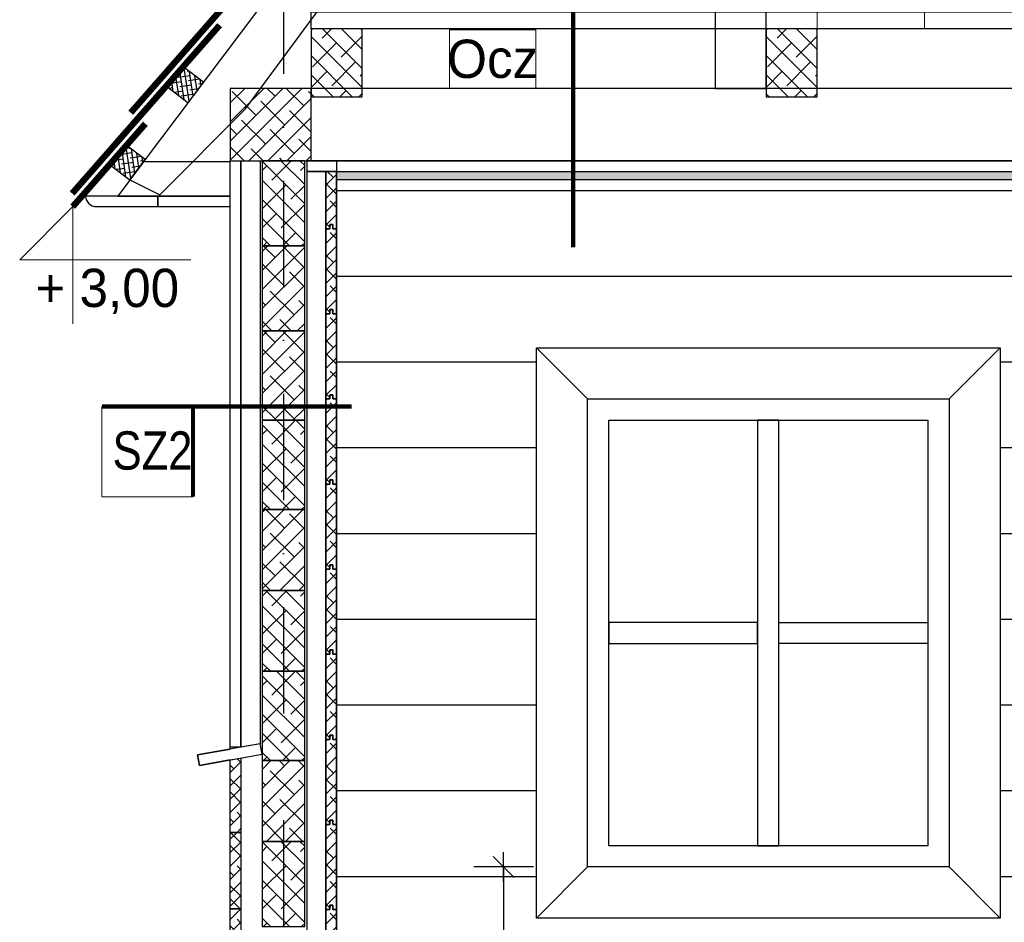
# Model space of a CAD drawing. Header units: centimetres. Extents: x 148485 to 162129, y -6573 to -2118.
# Tile 107 of 167: x 151820 to 152051, y -4606 to -4393. Entities that reach past the tile are written whole.
import ezdxf

# ---------------------------------------------------------------- set-up
doc = ezdxf.new("R2010")
doc.units = ezdxf.units.CM
doc.header["$LTSCALE"] = 0.1
doc.linetypes.add('DASHDOT', pattern=[1, 0.5, -0.25, 0, -0.25])
doc.layers.get('0').update_dxf_attribs({"color": 45})
for name, color, linetype, lineweight in [('A_opis_warstw', 60, 'Continuous', 13), ('A_Opisy', 7, 'Continuous', 18), ('A_opisy więźby', 51, 'Continuous', 13)]:
    doc.layers.add(name, color=color, linetype=linetype, lineweight=lineweight)
for name, color, linetype in [('A_wymiary_zewn', 4, 'Continuous'), ('hatch_R&F', 4, 'Continuous'), ('konstr_PROKON', 2, 'Continuous'), ('osie_R&F', 6, 'DASHDOT'), ('widoki_R&F', 4, 'Continuous'), ('więźba_R&F', 3, 'Continuous'), ('ściany_murowane_R&F', 13, 'Continuous')]:
    doc.layers.add(name, color=color, linetype=linetype)
doc.styles.add('TECH', font='flptechn.ttf')
doc.dimstyles.new('1_50 [cm]', dxfattribs={"dimtxt": 10, "dimasz": 0.5, "dimexe": 0.18, "dimexo": 0.0625, "dimgap": 3, "dimtad": 1, "dimrnd": 0.5, "dimdsep": 46, "dimtxsty": 'TECH', "dimblk1": 'KR', "dimblk2": 'KR', "dimsah": 1, "dimcen": 0.09, "dimse1": 1, "dimse2": 1, "dimclrt": 256, "dimadec": 0, "dimazin": 0, "dimtfac": 1, "dimtofl": 0, "dimtmove": 0, "dimatfit": 3, "dimfxl": 1, "dimtvp": 1, "dimtfill": 1, "dimtfillclr": 256, "dimtolj": 1, "dimtzin": 0, "dimarcsym": 0})
pattern_1 = [(45, (239.4975, 1275.0742), (-1.57154482, 1.57154482), []), (135, (239.4975, 1275.0742), (-4.714634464, 1.57154482), [5.55625, -3.33375])]

# ---------------------------------------------------------------- blocks, each defined once
blk = doc.blocks.new('KR')
for p, q in [((0, -14), (0, 14)), ((-4.95, -4.95), (4.95, 4.95)), ((-7, 0), (7, 0))]:
    blk.add_line(p, q)
blk = doc.blocks.new('*D506')
at = {"layer": 'A_wymiary_zewn', "color": 0, "lineweight": -2, "transparency": 16777216}
blk.add_line((152067.03, -4737.06), (152067.03, -4431.56), dxfattribs=at)
at = {"layer": 'Defpoints', "color": 0, "transparency": 16777216}
for p in [(151974.17, -4431.06), (152067.03, -4431.06), (151974.17, -4737.56)]:
    blk.add_point(p, dxfattribs=at)
at = {"layer": 'A_wymiary_zewn', "color": 0, "lineweight": -2, "transparency": 16777216, "xscale": 0.5, "yscale": 0.5, "zscale": 0.5}
for p, rotation in [((152067.03, -4431.06), 90), ((152067.03, -4737.56), 270)]:
    blk.add_blockref('KR', p, dxfattribs=dict(at, rotation=rotation))
at = {"layer": 'A_wymiary_zewn', "transparency": 16777216, "insert": (152059.03, -4584.31), "char_height": 10, "attachment_point": 5, "rotation": 90, "style": 'TECH', "bg_fill": 3, "box_fill_scale": 1.1, "bg_fill_color": 256, "bg_fill_true_color": 13158600, "bg_fill_transparency": 0}
blk.add_mtext('\\A1;306.5', dxfattribs=at)
blk = doc.blocks.new('*D507')
at = {"layer": 'A_wymiary_zewn', "color": 0, "lineweight": -2, "transparency": 16777216}
blk.add_line((152067.03, -4430.56), (152067.03, -4392.06), dxfattribs=at)
at = {"layer": 'Defpoints', "color": 0, "transparency": 16777216}
for p in [(152007.17, -4391.56), (152067.03, -4391.56), (151974.17, -4431.06)]:
    blk.add_point(p, dxfattribs=at)
at = {"layer": 'A_wymiary_zewn', "color": 0, "lineweight": -2, "transparency": 16777216, "xscale": 0.5, "yscale": 0.5, "zscale": 0.5}
for p, rotation in [((152067.03, -4391.56), 90), ((152067.03, -4431.06), 270)]:
    blk.add_blockref('KR', p, dxfattribs=dict(at, rotation=rotation))
at = {"layer": 'A_wymiary_zewn', "transparency": 16777216, "insert": (152059.03, -4411.31), "char_height": 10, "attachment_point": 5, "rotation": 90, "style": 'TECH', "bg_fill": 3, "box_fill_scale": 1.1, "bg_fill_color": 256, "bg_fill_true_color": 13158600, "bg_fill_transparency": 0}
blk.add_mtext('\\A1;39.5', dxfattribs=at)
blk = doc.blocks.new('*D523')
at = {"layer": 'A_wymiary_zewn', "color": 0, "lineweight": -2, "transparency": 16777216}
blk.add_line((151933.45, -4593.06), (151933.45, -4737.06), dxfattribs=at)
at = {"layer": 'Defpoints', "color": 0, "transparency": 16777216}
for p in [(151953.17, -4592.56), (151933.45, -4737.56), (151955.67, -4737.56)]:
    blk.add_point(p, dxfattribs=at)
at = {"layer": 'A_wymiary_zewn', "color": 0, "lineweight": -2, "transparency": 16777216, "xscale": 0.5, "yscale": 0.5, "zscale": 0.5}
for p, rotation in [((151933.45, -4592.56), 90), ((151933.45, -4737.56), 270)]:
    blk.add_blockref('KR', p, dxfattribs=dict(at, rotation=rotation))
at = {"layer": 'A_wymiary_zewn', "transparency": 16777216, "insert": (151925.45, -4665.06), "char_height": 10, "attachment_point": 5, "rotation": 90, "style": 'TECH', "bg_fill": 3, "box_fill_scale": 1.1, "bg_fill_color": 256, "bg_fill_true_color": 13158600, "bg_fill_transparency": 0}
blk.add_mtext('\\A1;145', dxfattribs=at)

msp = doc.modelspace()

# ---------------------------------------------------------------- hatches: boundary and pattern name
at = {"layer": 'hatch_R&F'}
h = msp.add_hatch(dxfattribs=at)
h.set_pattern_fill('ANSI38', color=256, angle=90)
h.set_pattern_definition([(135, (154.7475, 1088.0742), (-2.24506403, -2.24506403), []), (225, (154.7475, 1088.0742), (-2.24506403, -6.73519209), [7.9375, -4.7625])])
h.paths.add_polyline_path([(151888.169, -4411.56), (151900.169, -4411.56), (151900.169, -4395.56), (151888.169, -4395.56)])
h = msp.add_hatch(dxfattribs=at)
h.set_pattern_fill('ANSI38', color=256, angle=90)
h.set_pattern_definition([(135, (261.7475, 1088.0742), (-2.24506403, -2.24506403), []), (225, (261.7475, 1088.0742), (-2.24506403, -6.73519209), [7.9375, -4.7625])])
h.paths.add_polyline_path([(151995.169, -4411.56), (152007.169, -4411.56), (152007.169, -4395.56), (151995.169, -4395.56)])
h = msp.add_hatch(dxfattribs=at)
h.set_pattern_fill('ANSI38', color=256, scale=0.35, angle=53.40995)
h.set_pattern_definition([(98.4099459, (920.8479, 12988.7177), (-1.099300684, -0.162525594), []), (188.4099459, (920.8479, 12988.7177), (-2.036075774, -1.4243518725), [2.778125, -1.666875])])
h.paths.add_polyline_path([(151859.251, -4412.919), (151862.862, -4408.127), (151858.07, -4404.516), (151854.459, -4409.308)])
h = msp.add_hatch(dxfattribs=at)
h.set_pattern_fill('ANSI38', color=256)
h.set_pattern_definition([(45, (508.4975, 1282.0742), (-2.24506403, 2.24506403), []), (135, (508.4975, 1282.0742), (-6.73519209, 2.24506403), [7.9375, -4.7625])])
h.paths.add_polyline_path([(151869.169, -4426.56), (151888.169, -4426.56), (151888.169, -4409.56), (151869.169, -4409.56)])
h = msp.add_hatch(dxfattribs=at)
h.set_pattern_fill('ANSI38', color=256, scale=0.35, angle=53.40995)
h.set_pattern_definition([(98.4099459, (907.1764, 12970.5759), (-1.099300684, -0.162525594), []), (188.4099459, (907.1764, 12970.5759), (-2.036075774, -1.4243518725), [2.778125, -1.666875])])
h.paths.add_polyline_path([(151845.579, -4431.06), (151849.19, -4426.269), (151844.399, -4422.658), (151840.788, -4427.449)])
h = msp.add_hatch(dxfattribs=at)
h.set_pattern_fill('ANSI38', color=256, angle=90)
h.set_pattern_definition([(135, (3607.0198, 1820.232), (-2.24506403, -2.24506403), []), (225, (3607.0198, 1820.232), (-2.24506403, -6.73519209), [7.9375, -4.7625])])
h.paths.add_polyline_path([(151876.669, -4446.56), (151886.669, -4446.56), (151886.669, -4426.56), (151876.669, -4426.56)])
h = msp.add_hatch(dxfattribs=at)
h.set_pattern_fill('ANSI38', color=256, scale=0.7)
h.set_pattern_definition([(45, (229.9257, 1513.0742), (-1.57154482, 1.57154482), []), (135, (229.9257, 1513.0742), (-4.714634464, 1.57154482), [5.55625, -3.33375])])
h.paths.add_polyline_path([(151894.169, -4442.56), (151894.169, -4429.06), (151893.294, -4429.06), (151892.544, -4429.06), (151891.669, -4429.06), (151891.669, -4442.56), (151892.544, -4442.56), (151892.544, -4441.56), (151893.294, -4441.56), (151893.294, -4442.56)])
h = msp.add_hatch(dxfattribs=at)
h.set_pattern_fill('ANSI38', color=256, scale=0.7)
h.set_pattern_definition([(45, (229.9257, 1493.0742), (-1.57154482, 1.57154482), []), (135, (229.9257, 1493.0742), (-4.714634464, 1.57154482), [5.55625, -3.33375])])
h.paths.add_polyline_path([(151894.169, -4462.56), (151894.169, -4442.56), (151893.294, -4442.56), (151893.294, -4441.56), (151892.544, -4441.56), (151892.544, -4442.56), (151891.669, -4442.56), (151891.669, -4462.56), (151892.544, -4462.56), (151892.544, -4461.56), (151893.294, -4461.56), (151893.294, -4462.56)])
h = msp.add_hatch(dxfattribs=at)
h.set_pattern_fill('ANSI38', color=256)
h.set_pattern_definition([(45, (508.4975, 1280.0742), (-2.24506403, 2.24506403), []), (135, (508.4975, 1280.0742), (-6.73519209, 2.24506403), [7.9375, -4.7625])])
h.paths.add_polyline_path([(151876.669, -4466.56), (151886.669, -4466.56), (151886.669, -4446.56), (151876.669, -4446.56)])
h = msp.add_hatch(dxfattribs=at)
h.set_pattern_fill('ANSI38', color=256, scale=0.7)
h.set_pattern_definition([(45, (229.9257, 1473.0742), (-1.57154482, 1.57154482), []), (135, (229.9257, 1473.0742), (-4.714634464, 1.57154482), [5.55625, -3.33375])])
h.paths.add_polyline_path([(151894.169, -4482.56), (151894.169, -4462.56), (151893.294, -4462.56), (151893.294, -4461.56), (151892.544, -4461.56), (151892.544, -4462.56), (151891.669, -4462.56), (151891.669, -4482.56), (151892.544, -4482.56), (151892.544, -4481.56), (151893.294, -4481.56), (151893.294, -4482.56)])
h = msp.add_hatch(dxfattribs=at)
h.set_pattern_fill('ANSI38', color=256)
h.set_pattern_definition([(45, (508.4975, 1278.0742), (-2.24506403, 2.24506403), []), (135, (508.4975, 1278.0742), (-6.73519209, 2.24506403), [7.9375, -4.7625])])
h.paths.add_polyline_path([(151876.669, -4487.56), (151886.669, -4487.56), (151886.669, -4466.56), (151876.669, -4466.56)])
h = msp.add_hatch(dxfattribs=at)
h.set_pattern_fill('ANSI38', color=256, scale=0.7)
h.set_pattern_definition([(45, (229.9257, 1453.0742), (-1.57154482, 1.57154482), []), (135, (229.9257, 1453.0742), (-4.714634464, 1.57154482), [5.55625, -3.33375])])
h.paths.add_polyline_path([(151894.169, -4502.56), (151894.169, -4482.56), (151893.294, -4482.56), (151893.294, -4481.56), (151892.544, -4481.56), (151892.544, -4482.56), (151891.669, -4482.56), (151891.669, -4502.56), (151892.544, -4502.56), (151892.544, -4501.56), (151893.294, -4501.56), (151893.294, -4502.56)])
h = msp.add_hatch(dxfattribs=at)
h.set_pattern_fill('ANSI38', color=256, angle=90)
h.set_pattern_definition([(135, (3607.0198, 1758.232), (-2.24506403, -2.24506403), []), (225, (3607.0198, 1758.232), (-2.24506403, -6.73519209), [7.9375, -4.7625])])
h.paths.add_polyline_path([(151876.669, -4508.56), (151886.669, -4508.56), (151886.669, -4487.56), (151876.669, -4487.56)])
h = msp.add_hatch(dxfattribs=at)
h.set_pattern_fill('ANSI38', color=256, scale=0.7)
h.set_pattern_definition([(45, (229.9257, 1433.0742), (-1.57154482, 1.57154482), []), (135, (229.9257, 1433.0742), (-4.714634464, 1.57154482), [5.55625, -3.33375])])
h.paths.add_polyline_path([(151894.169, -4522.56), (151894.169, -4502.56), (151893.294, -4502.56), (151893.294, -4501.56), (151892.544, -4501.56), (151892.544, -4502.56), (151891.669, -4502.56), (151891.669, -4522.56), (151892.544, -4522.56), (151892.544, -4521.56), (151893.294, -4521.56), (151893.294, -4522.56)])
h = msp.add_hatch(dxfattribs=at)
h.set_pattern_fill('ANSI38', color=256)
h.set_pattern_definition([(45, (508.4975, 1277.0742), (-2.24506403, 2.24506403), []), (135, (508.4975, 1277.0742), (-6.73519209, 2.24506403), [7.9375, -4.7625])])
h.paths.add_polyline_path([(151876.669, -4527.56), (151886.669, -4527.56), (151886.669, -4508.56), (151876.669, -4508.56)])
h = msp.add_hatch(dxfattribs=at)
h.set_pattern_fill('ANSI38', color=256, scale=0.7)
h.set_pattern_definition([(45, (229.9257, 1413.0742), (-1.57154482, 1.57154482), []), (135, (229.9257, 1413.0742), (-4.714634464, 1.57154482), [5.55625, -3.33375])])
h.paths.add_polyline_path([(151894.169, -4542.56), (151894.169, -4522.56), (151893.294, -4522.56), (151893.294, -4521.56), (151892.544, -4521.56), (151892.544, -4522.56), (151891.669, -4522.56), (151891.669, -4542.56), (151892.544, -4542.56), (151892.544, -4541.56), (151893.294, -4541.56), (151893.294, -4542.56)])
h = msp.add_hatch(dxfattribs=at)
h.set_pattern_fill('ANSI38', color=256, angle=90)
h.set_pattern_definition([(135, (3607.0198, 1720.232), (-2.24506403, -2.24506403), []), (225, (3607.0198, 1720.232), (-2.24506403, -6.73519209), [7.9375, -4.7625])])
h.paths.add_polyline_path([(151876.669, -4546.56), (151886.669, -4546.56), (151886.669, -4527.56), (151876.669, -4527.56)])
h = msp.add_hatch(dxfattribs=at)
h.set_pattern_fill('ANSI38', color=256, scale=0.7)
h.set_pattern_definition([(45, (229.9257, 1393.0742), (-1.57154482, 1.57154482), []), (135, (229.9257, 1393.0742), (-4.714634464, 1.57154482), [5.55625, -3.33375])])
h.paths.add_polyline_path([(151894.169, -4562.56), (151894.169, -4542.56), (151893.294, -4542.56), (151893.294, -4541.56), (151892.544, -4541.56), (151892.544, -4542.56), (151891.669, -4542.56), (151891.669, -4562.56), (151892.544, -4562.56), (151892.544, -4561.56), (151893.294, -4561.56), (151893.294, -4562.56)])
h = msp.add_hatch(dxfattribs=at)
h.set_pattern_fill('ANSI38', color=256, angle=90)
h.set_pattern_definition([(135, (3607.0198, 1699.232), (-2.24506403, -2.24506403), []), (225, (3607.0198, 1699.232), (-2.24506403, -6.73519209), [7.9375, -4.7625])])
h.paths.add_polyline_path([(151876.669, -4567.56), (151886.669, -4567.56), (151886.669, -4546.56), (151876.669, -4546.56)])
h = msp.add_hatch(dxfattribs=at)
h.set_pattern_fill('ANSI38', color=256, scale=0.7)
h.set_pattern_definition([(45, (229.9257, 1373.0742), (-1.57154482, 1.57154482), []), (135, (229.9257, 1373.0742), (-4.714634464, 1.57154482), [5.55625, -3.33375])])
h.paths.add_polyline_path([(151894.169, -4582.56), (151894.169, -4562.56), (151893.294, -4562.56), (151893.294, -4561.56), (151892.544, -4561.56), (151892.544, -4562.56), (151891.669, -4562.56), (151891.669, -4582.56), (151892.544, -4582.56), (151892.544, -4581.56), (151893.294, -4581.56), (151893.294, -4582.56)])
h = msp.add_hatch(dxfattribs=at)
h.set_pattern_fill('ANSI38', color=256, scale=0.7)
h.set_pattern_definition(pattern_1)
h.paths.add_polyline_path([(151871.669, -4584.419), (151869.169, -4584.419), (151869.169, -4567.398), (151871.669, -4566.957)])
h = msp.add_hatch(dxfattribs=at)
h.set_pattern_fill('ANSI38', color=256)
h.set_pattern_definition([(45, (508.4975, 1275.0742), (-2.24506403, 2.24506403), []), (135, (508.4975, 1275.0742), (-6.73519209, 2.24506403), [7.9375, -4.7625])])
h.paths.add_polyline_path([(151876.669, -4586.56), (151886.669, -4586.56), (151886.669, -4567.56), (151876.669, -4567.56)])
h = msp.add_hatch(dxfattribs=at)
h.set_pattern_fill('ANSI38', color=256, scale=0.7)
h.set_pattern_definition([(45, (229.9257, 1353.0742), (-1.57154482, 1.57154482), []), (135, (229.9257, 1353.0742), (-4.714634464, 1.57154482), [5.55625, -3.33375])])
h.paths.add_polyline_path([(151894.169, -4602.56), (151894.169, -4582.56), (151893.294, -4582.56), (151893.294, -4581.56), (151892.544, -4581.56), (151892.544, -4582.56), (151891.669, -4582.56), (151891.669, -4602.56), (151892.544, -4602.56), (151892.544, -4601.56), (151893.294, -4601.56), (151893.294, -4602.56)])
h = msp.add_hatch(dxfattribs=at)
h.set_pattern_fill('ANSI38', color=256, scale=0.7)
h.set_pattern_definition(pattern_1)
h.paths.add_polyline_path([(151871.669, -4602.419), (151869.169, -4602.419), (151869.169, -4584.419), (151871.669, -4584.419)])
h = msp.add_hatch(dxfattribs=at)
h.set_pattern_fill('ANSI38', color=256, angle=90)
h.set_pattern_definition([(135, (3607.0198, 1660.232), (-2.24506403, -2.24506403), []), (225, (3607.0198, 1660.232), (-2.24506403, -6.73519209), [7.9375, -4.7625])])
h.paths.add_polyline_path([(151876.669, -4606.56), (151886.669, -4606.56), (151886.669, -4586.56), (151876.669, -4586.56)])
h = msp.add_hatch(dxfattribs=at)
h.set_pattern_fill('ANSI38', color=256, scale=0.7)
h.set_pattern_definition(pattern_1)
h.paths.add_polyline_path([(151871.669, -4620.419), (151869.169, -4620.419), (151869.169, -4602.419), (151871.669, -4602.419)])
h = msp.add_hatch(dxfattribs=at)
h.set_pattern_fill('ANSI38', color=256, scale=0.7)
h.set_pattern_definition([(45, (229.9257, 1333.0742), (-1.57154482, 1.57154482), []), (135, (229.9257, 1333.0742), (-4.714634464, 1.57154482), [5.55625, -3.33375])])
h.paths.add_polyline_path([(151894.169, -4622.56), (151894.169, -4602.56), (151893.294, -4602.56), (151893.294, -4601.56), (151892.544, -4601.56), (151892.544, -4602.56), (151891.669, -4602.56), (151891.669, -4622.56), (151892.544, -4622.56), (151892.544, -4621.56), (151893.294, -4621.56), (151893.294, -4622.56)])

# ---------------------------------------------------------------- linework, layer by layer
at = {"layer": 'A_opis_warstw', "const_width": 1}
for points in [[(151970.789, -4383.575), (151949.789, -4383.575), (151949.789, -4362.575), (151949.789, -4446.914)], [(151860.398, -4505.551), (151860.398, -4484.352), (151839.009, -4484.352), (151897.747, -4484.352)]]:
    msp.add_lwpolyline(points, dxfattribs=at)
at = {"layer": 'A_opis_warstw'}
msp.add_lwpolyline([(151839.009, -4505.551), (151839.009, -4484.352), (151860.398, -4484.352), (151860.398, -4505.551)], close=True, dxfattribs=at)
at = {"layer": 'A_Opisy'}
msp.add_lwpolyline([(151832.157, -4464.861), (151832.157, -4437.361), (151819.657, -4449.861), (151859.932, -4449.861)], dxfattribs=at)
at = {"layer": 'A_opisy więźby'}
for points in [[(152032.425, -4381.788), (152032.425, -4395.56), (152007.169, -4395.56), (152007.169, -4381.788)], [(151941.006, -4395.788), (151941.006, -4409.56), (151920.75, -4409.56), (151920.75, -4395.788)]]:
    msp.add_lwpolyline(points, close=True, dxfattribs=at)
at = {"layer": 'A_wymiary_zewn'}
for p, q in [((151941.169, -4470.56), (151953.169, -4482.56)), ((152038.169, -4482.56), (152050.169, -4470.56)), ((151941.169, -4604.56), (151953.169, -4592.56)), ((152038.169, -4592.56), (152050.169, -4604.56))]:
    msp.add_line(p, q, dxfattribs=at)
for points in [[(151888.169, -4391.56), (152134.169, -4391.56), (152134.169, -4395.56), (151888.169, -4395.56)], [(151887.169, -4429.06), (152138.169, -4429.06), (152138.169, -4426.56), (151887.169, -4426.56)], [(151852.169, -4437.361), (151869.169, -4437.361), (151869.169, -4434.861), (151852.169, -4434.861)], [(152050.169, -4604.56), (151941.169, -4604.56), (151941.169, -4470.56), (152050.169, -4470.56)], [(152038.169, -4592.56), (151953.169, -4592.56), (151953.169, -4482.56), (152038.169, -4482.56)], [(152033.169, -4587.56), (151958.169, -4587.56), (151958.169, -4487.56), (152033.169, -4487.56)], [(151993.169, -4587.56), (151998.169, -4587.56), (151998.169, -4487.56), (151993.169, -4487.56)], [(151958.169, -4535.06), (151958.169, -4540.06), (151993.169, -4540.06), (151993.169, -4535.06)], [(152033.169, -4535.06), (152033.169, -4540.06), (151998.169, -4540.06), (151998.169, -4535.06)]]:
    msp.add_lwpolyline(points, close=True, dxfattribs=at)
msp.add_lwpolyline([(151837.669, -4437.361), (151852.169, -4437.361), (151852.169, -4434.861), (151835.169, -4434.861, 0.4142136)], format="xyb", close=True, dxfattribs=at)
at = {"layer": 'konstr_PROKON', "color": 3}
msp.add_lwpolyline([(151869.169, -4426.56), (151888.169, -4426.56), (151888.169, -4409.56), (151869.169, -4409.56)], close=True, dxfattribs=at)
msp.add_lwpolyline([(152138.169, -4409.56), (151869.169, -4409.56), (151869.169, -4426.56), (152138.169, -4426.56)], dxfattribs=at)
at = {"layer": 'osie_R&F', "ltscale": 500}
msp.add_lwpolyline([(151881.669, -4331.058), (151881.669, -4907.412)], dxfattribs=at)
at = {"layer": 'widoki_R&F', "const_width": 1.5}
for points in [[(151884.119, -4371.555), (151845.771, -4415.282)], [(151866.666, -4394.715), (151831.993, -4434.252)], [(151849.212, -4417.875), (151832.123, -4437.361)]]:
    msp.add_lwpolyline(points, dxfattribs=at)
at = {"layer": 'widoki_R&F'}
for points in [[(151859.251, -4412.919), (151862.862, -4408.127), (151858.07, -4404.516), (151854.459, -4409.308)], [(151845.579, -4431.06), (151849.19, -4426.269), (151844.399, -4422.658), (151840.788, -4427.449)], [(151871.669, -4564.419), (151869.169, -4564.419), (151869.169, -4426.56), (151871.669, -4426.56)], [(151876.169, -4563.625), (151871.669, -4564.419), (151871.669, -4426.56), (151876.169, -4426.56)], [(151876.669, -4446.56), (151886.669, -4446.56), (151886.669, -4426.56), (151876.669, -4426.56)], [(151887.169, -4714.06), (151891.669, -4714.06), (151891.669, -4429.06), (151887.169, -4429.06)], [(151894.169, -4442.56), (151894.169, -4429.06), (151893.294, -4429.06), (151893.294, -4429.06), (151892.544, -4429.06), (151892.544, -4429.06), (151891.669, -4429.06), (151891.669, -4442.56), (151892.544, -4442.56), (151892.544, -4441.56), (151893.294, -4441.56), (151893.294, -4442.56)], [(151894.169, -4462.56), (151894.169, -4442.56), (151893.294, -4442.56), (151893.294, -4441.56), (151892.544, -4441.56), (151892.544, -4442.56), (151891.669, -4442.56), (151891.669, -4462.56), (151892.544, -4462.56), (151892.544, -4461.56), (151893.294, -4461.56), (151893.294, -4462.56)], [(151876.669, -4466.56), (151886.669, -4466.56), (151886.669, -4446.56), (151876.669, -4446.56)], [(151894.169, -4482.56), (151894.169, -4462.56), (151893.294, -4462.56), (151893.294, -4461.56), (151892.544, -4461.56), (151892.544, -4462.56), (151891.669, -4462.56), (151891.669, -4482.56), (151892.544, -4482.56), (151892.544, -4481.56), (151893.294, -4481.56), (151893.294, -4482.56)], [(151876.669, -4487.56), (151886.669, -4487.56), (151886.669, -4466.56), (151876.669, -4466.56)], [(151894.169, -4502.56), (151894.169, -4482.56), (151893.294, -4482.56), (151893.294, -4481.56), (151892.544, -4481.56), (151892.544, -4482.56), (151891.669, -4482.56), (151891.669, -4502.56), (151892.544, -4502.56), (151892.544, -4501.56), (151893.294, -4501.56), (151893.294, -4502.56)], [(151876.669, -4508.56), (151886.669, -4508.56), (151886.669, -4487.56), (151876.669, -4487.56)], [(151894.169, -4522.56), (151894.169, -4502.56), (151893.294, -4502.56), (151893.294, -4501.56), (151892.544, -4501.56), (151892.544, -4502.56), (151891.669, -4502.56), (151891.669, -4522.56), (151892.544, -4522.56), (151892.544, -4521.56), (151893.294, -4521.56), (151893.294, -4522.56)], [(151876.669, -4527.56), (151886.669, -4527.56), (151886.669, -4508.56), (151876.669, -4508.56)], [(151894.169, -4542.56), (151894.169, -4522.56), (151893.294, -4522.56), (151893.294, -4521.56), (151892.544, -4521.56), (151892.544, -4522.56), (151891.669, -4522.56), (151891.669, -4542.56), (151892.544, -4542.56), (151892.544, -4541.56), (151893.294, -4541.56), (151893.294, -4542.56)], [(151876.669, -4546.56), (151886.669, -4546.56), (151886.669, -4527.56), (151876.669, -4527.56)], [(151894.169, -4562.56), (151894.169, -4542.56), (151893.294, -4542.56), (151893.294, -4541.56), (151892.544, -4541.56), (151892.544, -4542.56), (151891.669, -4542.56), (151891.669, -4562.56), (151892.544, -4562.56), (151892.544, -4561.56), (151893.294, -4561.56), (151893.294, -4562.56)], [(151876.669, -4567.56), (151886.669, -4567.56), (151886.669, -4546.56), (151876.669, -4546.56)], [(151894.169, -4582.56), (151894.169, -4562.56), (151893.294, -4562.56), (151893.294, -4561.56), (151892.544, -4561.56), (151892.544, -4562.56), (151891.669, -4562.56), (151891.669, -4582.56), (151892.544, -4582.56), (151892.544, -4581.56), (151893.294, -4581.56), (151893.294, -4582.56)], [(151861.897, -4568.68), (151876.669, -4566.076), (151876.235, -4563.614), (151861.463, -4566.218)], [(151871.669, -4584.419), (151869.169, -4584.419), (151869.169, -4567.398), (151871.669, -4566.957)], [(151876.669, -4586.56), (151886.669, -4586.56), (151886.669, -4567.56), (151876.669, -4567.56)], [(151894.169, -4602.56), (151894.169, -4582.56), (151893.294, -4582.56), (151893.294, -4581.56), (151892.544, -4581.56), (151892.544, -4582.56), (151891.669, -4582.56), (151891.669, -4602.56), (151892.544, -4602.56), (151892.544, -4601.56), (151893.294, -4601.56), (151893.294, -4602.56)], [(151871.669, -4602.419), (151869.169, -4602.419), (151869.169, -4584.419), (151871.669, -4584.419)], [(151876.669, -4606.56), (151886.669, -4606.56), (151886.669, -4586.56), (151876.669, -4586.56)], [(151871.669, -4620.419), (151869.169, -4620.419), (151869.169, -4602.419), (151871.669, -4602.419)], [(151894.169, -4622.56), (151894.169, -4602.56), (151893.294, -4602.56), (151893.294, -4601.56), (151892.544, -4601.56), (151892.544, -4602.56), (151891.669, -4602.56), (151891.669, -4622.56), (151892.544, -4622.56), (151892.544, -4621.56), (151893.294, -4621.56), (151893.294, -4622.56)]]:
    msp.add_lwpolyline(points, close=True, dxfattribs=at)
at = {"layer": 'więźba_R&F', "linetype": 'ByBlock'}
for points in [[(151983.169, -4409.56), (151995.169, -4409.56), (151995.169, -4248.481), (151983.169, -4248.481)], [(151888.169, -4411.56), (151900.169, -4411.56), (151900.169, -4395.56), (151888.169, -4395.56)], [(151995.169, -4411.56), (152007.169, -4411.56), (152007.169, -4395.56), (151995.169, -4395.56)]]:
    msp.add_lwpolyline(points, close=True, dxfattribs=at)
at = {"layer": 'więźba_R&F', "color": 6, "linetype": 'ByBlock'}
msp.add_lwpolyline([(151842.715, -4434.861), (151869.169, -4434.861), (151869.169, -4426.861), (151848.744, -4426.861), (151842.715, -4434.861)], close=True, dxfattribs=at)
at = {"layer": 'ściany_murowane_R&F', "lineweight": -3, "ltscale": 0.5}
msp.add_lwpolyline([(151894.169, -4426.56), (151894.169, -4683.56), (151863.669, -4683.56), (151863.669, -4682.738), (151861.897, -4683.219), (151861.463, -4680.757), (151869.169, -4679.398), (151869.169, -4659.398), (151861.897, -4660.68), (151861.463, -4658.218), (151869.169, -4656.86), (151869.169, -4567.398), (151861.897, -4568.68), (151861.463, -4566.218), (151869.169, -4564.86), (151869.169, -4426.56), (151894.169, -4426.56)], close=True, dxfattribs=at)

# ---------------------------------------------------------------- texts
at = {"layer": 'A_opis_warstw', "style": 'TECH', "width": 0.85}
msp.add_text('SZ2', height=9, dxfattribs=at).set_placement((151841.504, -4499.169))
at = {"layer": 'A_Opisy', "color": 4, "style": 'TECH'}
msp.add_text('+ 3,00', height=9, dxfattribs=at).set_placement((151823.354, -4460.948))

# ---------------------------------------------------------------- next in the draw order: texts
at = {"layer": 'A_opisy więźby', "insert": (151930.878, -4402.674), "char_height": 9, "width": 18.756, "attachment_point": 5, "style": 'TECH', "bg_fill": 3, "box_fill_scale": 1, "bg_fill_color": 1, "bg_fill_transparency": 0}
msp.add_mtext('Ocz', dxfattribs=at)

# ---------------------------------------------------------------- next in the draw order: dimensions: what is measured, and where the dimension line sits
at = {"layer": 'A_wymiary_zewn'}
for base, p1, p2, picture, middle in [((152067.028, -4431.06), (151974.169, -4737.56), (151974.169, -4431.06), '*D506', (152059.028, -4584.31)), ((151933.448, -4737.56), (151953.169, -4592.56), (151955.669, -4737.56), '*D523', (151925.448, -4665.06))]:
    dim = msp.add_linear_dim(base=base, p1=p1, p2=p2, angle=90, dimstyle='1_50 [cm]', dxfattribs=at)
    dim.commit()
    dim.dimension.update_dxf_attribs({"geometry": picture, "text_midpoint": middle})

# ---------------------------------------------------------------- next in the draw order: dimensions: what is measured, and where the dimension line sits
dim = msp.add_linear_dim(base=(152067.028, -4391.56), p1=(151974.169, -4431.06), p2=(152007.169, -4391.56), angle=90, dimstyle='1_50 [cm]', override={"dimtmove": 1}, dxfattribs=at)
dim.commit()
dim.dimension.update_dxf_attribs({"geometry": '*D507', "text_midpoint": (152059.028, -4411.31)})

# ---------------------------------------------------------------- next in the draw order: hatches: boundary and pattern name
at = {"layer": 'A_wymiary_zewn', "transparency": 33554483}
h = msp.add_hatch(dxfattribs=at)
h.set_pattern_fill('JIS_WOOD', color=253, scale=28.5, angle=315)
h.set_pattern_definition([(360, (15, 0), (5e-15, 20.1525432), [])])
h.paths.add_polyline_path([(152130.669, -4681.56), (152138.169, -4681.56), (152138.169, -4662.56), (152138.169, -4429.06), (151894.169, -4429.06), (151894.169, -4681.56), (151898.669, -4681.56)])
h.paths.add_polyline_path([(152050.169, -4604.56), (151941.169, -4604.56), (151941.169, -4470.56), (152050.169, -4470.56)], flags=16)
at = {"layer": 'hatch_R&F'}
h = msp.add_hatch(dxfattribs=at)
h.set_pattern_fill('AR-SAND', color=256, scale=0.01, angle=180)
h.set_pattern_definition([(217.5, (-456, -26.5), (0.016000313, -0.4894132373), [0, -0.38608, 0, -0.4318, 0, -0.41275]), (187.5, (-456, -26.5), (-0.449523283, -0.7168251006), [0, -0.20828, 0, -0.34798, 0, -0.13335]), (147.5, (-455.6876, -26.5), (-0.7909923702, -0.0014371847), [0, -0.127, 0, -0.4572, 0, -0.5969]), (137.5, (-455.6876, -26.5), (-0.7635564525, -0.2229293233), [0, -0.0635, 0, -0.29972, 0, -0.3429])])
h.paths.add_polyline_path([(151894.169, -4429.06), (152138.169, -4429.06), (152138.169, -4431.06), (151894.169, -4431.06)])

# ---------------------------------------------------------------- next in the draw order: linework, layer by layer
at = {"layer": 'A_wymiary_zewn'}
msp.add_lwpolyline([(151894.169, -4429.06), (152138.169, -4429.06), (152138.169, -4431.06), (151894.169, -4431.06)], close=True, dxfattribs=at)
at = {"layer": 'więźba_R&F', "linetype": 'ByBlock'}
msp.add_lwpolyline([(151845.579, -4431.06), (151852.579, -4434.56), (151852.579, -4434.56), (151872.755, -4414.385), (151983.169, -4264.82), (151983.169, -4248.481), (151845.579, -4431.06)], dxfattribs=at)

doc.saveas('drawing.dxf')
